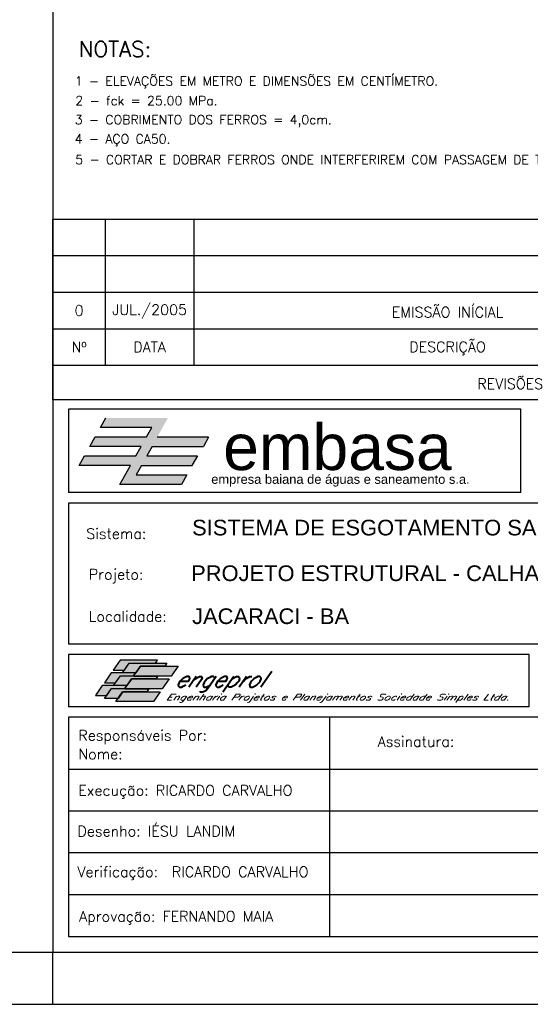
# Model space of a CAD drawing. Extents: x 671 to 2773, y 1614 to 3370.
# Tile 6 of 25: x 2295 to 2539, y 1614 to 2085. Entities that reach past the tile are written whole.
import ezdxf
from ezdxf.enums import TextEntityAlignment as Align

# ---------------------------------------------------------------- set-up
doc = ezdxf.new("R2010")
doc.units = 0
doc.header["$LTSCALE"] = 0.2
doc.header["$MEASUREMENT"] = 0
doc.layers.get('0').update_dxf_attribs({"color": 4, "linetype": 'CONTINUOUS'})
for name, color, linetype in [('CARIMBO', 7, 'CONTINUOUS'), ('LEGENDA_1', 7, 'CONTINUOUS'), ('PADRÃO', 7, 'CONTINUOUS')]:
    doc.layers.add(name, color=color, linetype=linetype)
doc.styles.add('ISOCP', font='ARIAL.TTF')
doc.styles.add('ROMAMS', font='ROMANS.shx', dxfattribs={"height": 1.2})
doc.styles.add('ROMANS', font='ROMANS.SHX')

msp = doc.modelspace()

# ---------------------------------------------------------------- hatches: boundary and pattern name
at = {"layer": 'CARIMBO'}
h = msp.add_hatch(color=162, dxfattribs=at)
h.dxf.hatch_style = 2
h.paths.add_polyline_path([(2385.01, 1885.49), (2360.44, 1885.49), (2365.55, 1894.64), (2335.81, 1894.64), (2333.28, 1890.1), (2357.81, 1890.1), (2355.28, 1885.55), (2330.74, 1885.55), (2328.21, 1881.01), (2352.74, 1881.01), (2350.21, 1876.47), (2325.67, 1876.47), (2323.14, 1871.93), (2347.67, 1871.93), (2342.57, 1862.78), (2371.98, 1862.78), (2374.55, 1867.39), (2365.55, 1867.39), (2350.34, 1867.39), (2352.87, 1871.93), (2377.09, 1871.93), (2379.62, 1876.47), (2355.41, 1876.47), (2357.94, 1881.01), (2382.51, 1881.01)])
h = msp.add_hatch(color=82, dxfattribs=at)
h.paths.add_polyline_path([(2339.37, 1773.95), (2344.77, 1773.95), (2347.04, 1777.25), (2359.65, 1777.25), (2360.62, 1778.64), (2342.67, 1778.64)])
h.paths.add_polyline_path([(2338.44, 1772.55), (2335.14, 1767.85), (2340.53, 1767.85), (2342.86, 1771.16), (2349.14, 1771.16), (2350.11, 1772.55), (2343.79, 1772.55)])
h.paths.add_polyline_path([(2334.16, 1766.46), (2330.86, 1761.76), (2336.26, 1761.76), (2338.54, 1765.02), (2344.91, 1765.02), (2345.88, 1766.46)])
h = msp.add_hatch(color=100, dxfattribs=at)
h.paths.add_polyline_path([(2352.39, 1775.76), (2364.02, 1775.76), (2365.04, 1777.25), (2347.09, 1777.25), (2343.79, 1772.55), (2350.11, 1772.55), (2350.17, 1772.55)])
h.paths.add_polyline_path([(2348.16, 1769.67), (2359.78, 1769.67), (2360.76, 1771.06), (2349.18, 1771.06), (2349.14, 1771.06), (2349.2, 1771.16), (2342.86, 1771.16), (2339.56, 1766.46), (2345.88, 1766.46), (2345.94, 1766.46)])
h.paths.add_polyline_path([(2343.88, 1763.53), (2355.51, 1763.53), (2356.48, 1764.97), (2344.95, 1764.97), (2344.91, 1764.97), (2344.94, 1765.02), (2338.58, 1765.02), (2335.28, 1760.37), (2341.69, 1760.37)])
h = msp.add_hatch(color=71, dxfattribs=at)
h.paths.add_polyline_path([(2352.38, 1775.77), (2350.15, 1772.56), (2350.11, 1772.56), (2349.14, 1771.16), (2349.17, 1771.16), (2349.13, 1771.07), (2367.03, 1771.07), (2370.33, 1775.77)])
h.paths.add_polyline_path([(2362.8, 1764.98), (2366.1, 1769.67), (2348.15, 1769.67), (2345.92, 1766.47), (2345.88, 1766.47), (2344.88, 1765.02), (2344.94, 1765.02), (2344.89, 1764.98)])
h.paths.add_polyline_path([(2343.87, 1763.54), (2341.64, 1760.37), (2341.63, 1760.37), (2340.57, 1758.84), (2358.52, 1758.84), (2361.82, 1763.54)])

# ---------------------------------------------------------------- linework, layer by layer
at = {"layer": 'CARIMBO', "color": 3}
for p, q in [((2310.53, 1989.86), (2748.03, 1989.86)), ((2310.53, 1972.36), (2748.03, 1972.36)), ((2310.53, 1954.86), (2748.03, 1954.86)), ((2643.03, 1706.38), (2318.03, 1706.38)), ((2643.03, 1686.38), (2318.03, 1686.38)), ((2643.03, 1666.38), (2318.03, 1666.38))]:
    msp.add_line(p, q, dxfattribs=at)
at = {"layer": 'CARIMBO', "color": 6}
for p, q in [((2310.53, 1903.4), (2310.53, 1989.86)), ((2748.03, 1903.4), (2310.53, 1903.4)), ((2310.53, 1903.4), (2310.53, 1638.88)), ((2534.37, 1898.88), (2318.03, 1898.88)), ((2318.03, 1898.88), (2318.03, 1858.88)), ((2534.37, 1858.88), (2534.37, 1898.88)), ((2534.37, 1858.88), (2318.03, 1858.88)), ((2740.53, 1853.88), (2318.03, 1853.88)), ((2318.03, 1853.88), (2318.03, 1786.38)), ((2740.53, 1786.38), (2318.03, 1786.38)), ((2538.37, 1781.38), (2318.03, 1781.38)), ((2318.03, 1781.38), (2318.03, 1756.38)), ((2538.37, 1756.38), (2538.37, 1781.38)), ((2538.37, 1756.38), (2318.03, 1756.38)), ((2643.03, 1751.38), (2318.03, 1751.38)), ((2318.03, 1751.38), (2318.03, 1646.38)), ((2443.03, 1646.38), (2443.03, 1751.38)), ((2643.03, 1726.38), (2318.03, 1726.38)), ((2318.03, 1646.38), (2643.03, 1646.38)), ((2318.03, 1646.38), (2643.03, 1646.38))]:
    msp.add_line(p, q, dxfattribs=at)
at = {"layer": 'CARIMBO', "color": 4}
for p, q in [((2335.53, 1989.86), (2335.53, 1919.86)), ((2378.03, 1919.86), (2378.03, 1989.86)), ((2310.53, 1937.36), (2748.03, 1937.36)), ((2310.53, 1919.86), (2748.03, 1919.86))]:
    msp.add_line(p, q, dxfattribs=at)
at = {"layer": 'CARIMBO', "color": 162}
for p, q in [((2333.28, 1890.1), (2335.81, 1894.64)), ((2357.81, 1890.1), (2333.28, 1890.1)), ((2355.28, 1885.55), (2357.81, 1890.1)), ((2328.21, 1881.01), (2330.74, 1885.55)), ((2330.74, 1885.55), (2355.28, 1885.55)), ((2385.01, 1885.49), (2360.44, 1885.49)), ((2385.01, 1885.49), (2382.51, 1881.01)), ((2323.14, 1871.93), (2325.67, 1876.47)), ((2325.67, 1876.47), (2350.21, 1876.47)), ((2352.74, 1881.01), (2328.21, 1881.01)), ((2350.21, 1876.47), (2352.74, 1881.01)), ((2357.94, 1881.01), (2355.41, 1876.47)), ((2355.41, 1876.47), (2379.62, 1876.47)), ((2357.94, 1881.01), (2382.51, 1881.01)), ((2379.62, 1876.47), (2377.05, 1871.87)), ((2347.67, 1871.93), (2323.14, 1871.93)), ((2342.57, 1862.78), (2347.67, 1871.93)), ((2352.87, 1871.93), (2350.34, 1867.39)), ((2352.87, 1871.93), (2377.09, 1871.93)), ((2350.34, 1867.39), (2365.55, 1867.39)), ((2365.55, 1867.39), (2374.55, 1867.39)), ((2374.55, 1867.39), (2371.98, 1862.78)), ((2371.98, 1862.78), (2342.57, 1862.78))]:
    msp.add_line(p, q, dxfattribs=at)
at = {"layer": 'CARIMBO', "color": 2, "linetype": 'CONTINUOUS'}
for points in [[(2344.77, 1773.95), (2347.04, 1777.25), (2359.65, 1777.25), (2360.62, 1778.64), (2342.67, 1778.64), (2339.37, 1773.95), (2344.77, 1773.95)], [(2364.02, 1775.76), (2352.44, 1775.76), (2350.21, 1772.55), (2343.79, 1772.55), (2347.09, 1777.25), (2365.04, 1777.25), (2364.02, 1775.76)], [(2352.39, 1775.76), (2370.39, 1775.76), (2367.09, 1771.06), (2349.14, 1771.06), (2352.39, 1775.76)], [(2350.11, 1772.55), (2343.79, 1772.55), (2338.44, 1772.55), (2335.14, 1767.85), (2340.53, 1767.85), (2342.86, 1771.16), (2349.14, 1771.16), (2350.11, 1772.55)], [(2359.78, 1769.67), (2348.21, 1769.67), (2345.97, 1766.46), (2339.56, 1766.46), (2342.86, 1771.16), (2349.23, 1771.16), (2349.18, 1771.06), (2360.76, 1771.06), (2359.78, 1769.67)], [(2348.16, 1769.67), (2366.15, 1769.67), (2362.85, 1764.97), (2344.91, 1764.97), (2348.16, 1769.67)], [(2336.26, 1761.76), (2338.54, 1765.02), (2344.91, 1765.02), (2345.88, 1766.46), (2334.16, 1766.46), (2330.86, 1761.76), (2336.26, 1761.76)], [(2355.51, 1763.53), (2343.93, 1763.53), (2341.7, 1760.37), (2335.28, 1760.37), (2338.58, 1765.02), (2345, 1765.02), (2344.95, 1764.97), (2356.48, 1764.97), (2355.51, 1763.53)], [(2343.88, 1763.53), (2361.88, 1763.53), (2358.58, 1758.83), (2340.63, 1758.83), (2343.88, 1763.53)]]:
    msp.add_lwpolyline(points, dxfattribs=at)
at = {"layer": 'PADRÃO', "color": 2}
for p in [(2310.53, 2515.38), (2310.53, 1613.88)]:
    msp.add_line(p, (2310.53, 1638.88), dxfattribs=at)
msp.add_lwpolyline([(670.53, 3098.88), (670.53, 1613.88), (2773.03, 1613.88), (2773.03, 3098.88), (670.53, 3098.88)], dxfattribs=at)
at = {"layer": 'PADRÃO', "color": 1}
msp.add_lwpolyline([(733.03, 1638.88), (2748.03, 1638.88), (2748.03, 3073.88), (733.03, 3073.88)], close=True, dxfattribs=at)

# ---------------------------------------------------------------- texts
at = {"color": 4, "style": 'ROMANS'}
msp.add_text('NOTAS:', height=7.5, dxfattribs=at).set_placement((2340.23, 2071.23), align=Align.MIDDLE)
at = {"layer": 'CARIMBO', "color": 2, "style": 'ROMANS'}
for s, p in [('0', (2323.03, 1946.11)), ('JUL./2005', (2356.78, 1946.11)), ('EMISSÃO INÍCIAL', (2499.28, 1946.11)), ('DESCRIÇÃO', (2499.28, 1928.61)), ('Nº', (2323.03, 1928.61)), ('DATA', (2356.78, 1928.61)), ('REVISÕES', (2529.28, 1911.63))]:
    msp.add_text(s, height=5, dxfattribs=at).set_placement(p, align=Align.MIDDLE)
at = {"layer": 'CARIMBO', "color": 162, "style": 'ISOCP'}
msp.add_text('empresa baiana de águas e saneamento s.a.', height=4.4, dxfattribs=at).set_placement((2386.27, 1863.1), (2509.87, 1863.1), align=Align.FIT)
at = {"layer": 'CARIMBO', "color": 2, "style": 'ROMANS'}
for s, p in [('Sistema:', (2326.51, 1836.71)), ('Projeto:', (2327.7, 1817.26)), ('Localidade:', (2327.7, 1797.12)), ('Responsáveis Por:', (2322.7, 1740.14)), ('Assinatura:', (2465.88, 1737.19)), ('Nome:', (2322.7, 1731.21)), ('Execução: RICARDO CARVALHO', (2322.7, 1713.79)), ('Execução:', (2322.7, 1713.79)), ('Desenho: IÉSU LANDIM', (2322.28, 1694.31)), ('Desenho:', (2322.28, 1694.31)), ('Verificação:', (2322.28, 1674.84)), ('RICARDO CARVALHO', (2367.42, 1674.84)), ('Aprovação:', (2323.12, 1653.48)), ('Aprovação: FERNANDO MAIA', (2323.12, 1653.48))]:
    msp.add_text(s, height=5, dxfattribs=at).set_placement(p)
at = {"layer": 'CARIMBO', "color": 74, "style": 'ROMAMS', "oblique": 35}
msp.add_text('engeprol', height=7.5, dxfattribs=at).set_placement((2368.47, 1765.8))
at = {"layer": 'CARIMBO', "color": 3, "style": 'ROMAMS', "oblique": 35, "width": 1.121413}
msp.add_text('Engenharia Projetos e Planejamentos Sociedade Simples Ltda.', height=3, dxfattribs=at).set_placement((2364.52, 1759.45), (2528.72, 1759.45), align=Align.FIT)
at = {"layer": 'CARIMBO', "color": 162, "insert": (2391.98, 1891.71), "char_height": 22, "width": 129.67, "attachment_point": 1}
msp.add_mtext('\\fArial|b0|i0|c0|p34;embasa', dxfattribs=at)
at = {"layer": 'CARIMBO', "color": 5, "char_height": 7.5, "attachment_point": 1}
for s, insert, width in [('\\fArial|b0|i0|c0|p34;SISTEMA DE ESGOTAMENTO SANITÁRIO', (2377.11, 1845.9), 343.5625), ('\\fArial|b0|i0|c0|p34;PROJETO ESTRUTURAL - CALHA PARSHALL - FORMA E ARMAÇÃO', (2376.64, 1824.05), 343.565), ('\\fArial|b0|i0|c0|p34;JACARACI - BA', (2377.11, 1803.47), 343.5625)]:
    msp.add_mtext(s, dxfattribs=dict(at, insert=insert, width=width))
at = {"layer": 'LEGENDA_1', "color": 2, "style": 'ROMANS'}
for s, p in [('1 - ELEVAÇÕES EM METRO E DIMENSÕES EM CENTÍMETRO.', (2321, 2053.76)), ('2 - fck = 25.00 MPa.', (2321.26, 2044.37, 28.34)), ('3 - COBRIMENTO DOS FERROS = 4,0cm.', (2321, 2035.27)), ('4 - AÇO CA50.', (2321, 2026.08)), ('5 - CORTAR E DOBRAR FERROS ONDE INTERFERIREM COM PASSAGEM DE TUBOS.', (2321.26, 2016.14, 28.34))]:
    msp.add_text(s, height=4.375, dxfattribs=at).set_placement(p)

doc.saveas('drawing.dxf')
